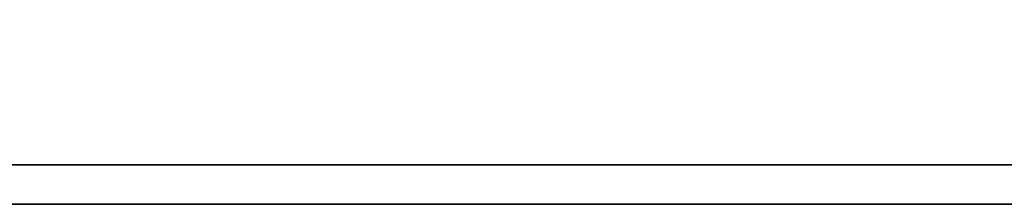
# Model space of a CAD drawing. Extents: x 36 to 141, y 55 to 133.
# Tile 32 of 46: x 119.326 to 121.274, y 99.688 to 100.053. Entities that reach past the tile are written whole.
import ezdxf

# ---------------------------------------------------------------- set-up
doc = ezdxf.new("R2010")
doc.units = 0
doc.header["$LTSCALE"] = 5
doc.header["$MEASUREMENT"] = 0
doc.layers.add('DIM', color=4, linetype='CONTINUOUS')
doc.layers.add('layer 1', color=7, linetype='CONTINUOUS')

# ---------------------------------------------------------------- blocks, each defined once
blk = doc.blocks.new('TBI MOTION logo(完整正式版)')
at = {"layer": 'layer 1', "color": 22, "lineweight": 35}
blk.add_open_spline([(75.90875, -9.47875), (75.90875, -9.47875), (75.90875, -12.28625), (75.90875, -12.28625), (75.90875, -12.28625), (75.90875, -12.28625), (75.90875, -12.47875), (75.90875, -12.47875), (75.90875, -12.47875), (75.90875, -12.47875), (75.71625, -12.47875), (75.71625, -12.47875), (75.71625, -12.47875), (75.71625, -12.47875), (-88.32875, -12.47875), (-88.32875, -12.47875), (-88.32875, -12.47875), (-88.32875, -12.47875), (-88.32875, -13.29375), (-88.32875, -13.29375), (-88.32875, -13.29375), (-88.32875, -13.29375), (82.89125, -13.29375), (82.89125, -13.29375), (82.89125, -13.29375), (82.89125, -13.29375), (75.90875, -9.47875), (75.90875, -9.47875)], degree=3, knots=[0, 0, 0, 0, 0.14285714, 0.14285714, 0.14285714, 0.14285715, 0.28571429, 0.28571429, 0.28571429, 0.2857143, 0.42857143, 0.42857143, 0.42857143, 0.42857144, 0.57142857, 0.57142857, 0.57142857, 0.57142858, 0.71428571, 0.71428571, 0.71428571, 0.71428572, 0.85714286, 0.85714286, 0.85714286, 0.85714287, 1, 1, 1, 1], dxfattribs=at)

msp = doc.modelspace()

# ---------------------------------------------------------------- block references
at = {"layer": 'DIM', "xscale": 0.09577842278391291, "yscale": 0.09577842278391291, "zscale": 0.09577842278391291}
msp.add_blockref('TBI MOTION logo(完整正式版)', (122.5818, 100.9608), dxfattribs=at)

doc.saveas('drawing.dxf')
